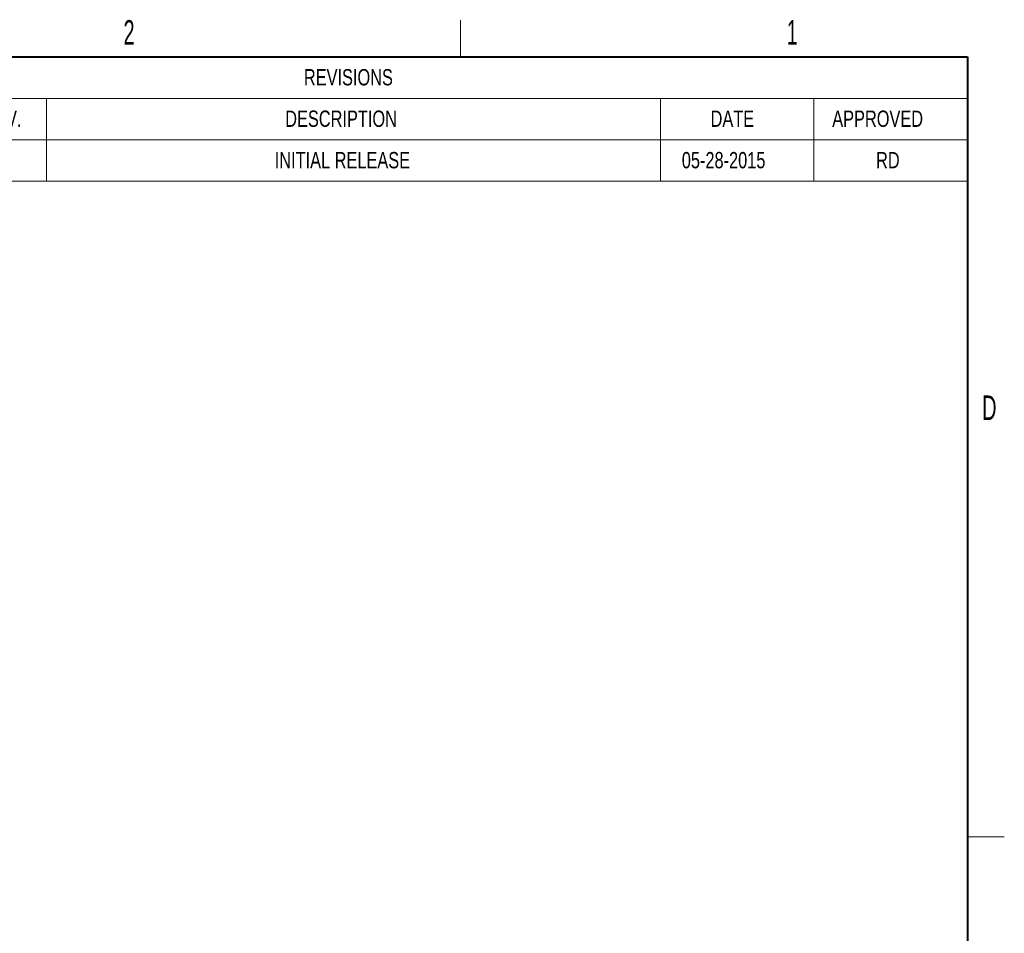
# Model space of a CAD drawing. Header units: millimetres. Extents: x 19 to 844, y 7 to 552.
# Tile 36 of 36: x 684 to 844, y 403 to 552. Entities that reach past the tile are written whole.
import ezdxf

# ---------------------------------------------------------------- set-up
doc = ezdxf.new("R2010")
doc.units = ezdxf.units.MM
doc.styles.add('SLDTEXTSTYLE0', font='TXT', dxfattribs={"width": 0.75})
doc.styles.add('SLDTEXTSTYLE1', font='TXT', dxfattribs={"width": 0.605})

# ---------------------------------------------------------------- blocks, each defined once
blk = doc.blocks.new('SW_TABLEANNOTATION_0')
at = {"color": 0, "linetype": 'Continuous', "lineweight": 0}
for p, q in [((198.78, 0), (0, 0)), ((198.78, -20.25), (198.78, 0)), ((0, -6.75), (198.78, -6.75)), ((48.78, -6.75), (48.78, -13.5)), ((148.78, -6.75), (148.78, -13.5)), ((173.78, -6.75), (173.78, -13.5)), ((0, -13.5), (198.78, -13.5)), ((48.78, -13.5), (48.78, -20.25)), ((148.78, -13.5), (148.78, -20.25)), ((173.78, -13.5), (173.78, -20.25)), ((0, -20.25), (198.78, -20.25))]:
    blk.add_line(p, q, dxfattribs=at)
at = {"color": 0, "linetype": 'Continuous', "lineweight": 0, "char_height": 2.654, "attachment_point": 1, "style": 'SLDTEXTSTYLE0'}
for s, insert in [('REVISIONS', (90.72, -1.98)), ('REV.', (38.52, -8.73)), ('DESCRIPTION', (87.68, -8.73)), ('DATE', (156.95, -8.73)), ('APPROVED', (176.76, -8.73)), ('INITIAL RELEASE', (85.97, -15.48)), ('05-28-2015', (152.26, -15.48)), ('RD', (183.89, -15.48))]:
    blk.add_mtext(s, dxfattribs=dict(at, insert=insert))

msp = doc.modelspace()

# ---------------------------------------------------------------- linework, layer by layer
at = {"color": 7, "linetype": 'Continuous', "lineweight": 0}
for p, q in [((755.65, 546.1), (755.65, 552.1)), ((838.2, 419.1), (844.2, 419.1))]:
    msp.add_line(p, q, dxfattribs=at)
at = {"color": 7, "linetype": 'Continuous', "lineweight": 40}
for p, q in [((25.4, 546.1), (838.2, 546.1)), ((838.2, 546.1), (838.2, 12.7))]:
    msp.add_line(p, q, dxfattribs=at)

# ---------------------------------------------------------------- block references
at = {"color": 7, "linetype": 'Continuous', "lineweight": 0}
msp.add_blockref('SW_TABLEANNOTATION_0', (639.42, 546.1), dxfattribs=at)

# ---------------------------------------------------------------- texts
at = {"color": 7, "linetype": 'Continuous', "lineweight": 0, "char_height": 4, "attachment_point": 2, "style": 'SLDTEXTSTYLE1'}
for s, insert in [('2', (701.668, 552.093)), ('1', (809.664, 552.094)), ('D', (841.764, 490.98))]:
    msp.add_mtext(s, dxfattribs=dict(at, insert=insert))

doc.saveas('drawing.dxf')
